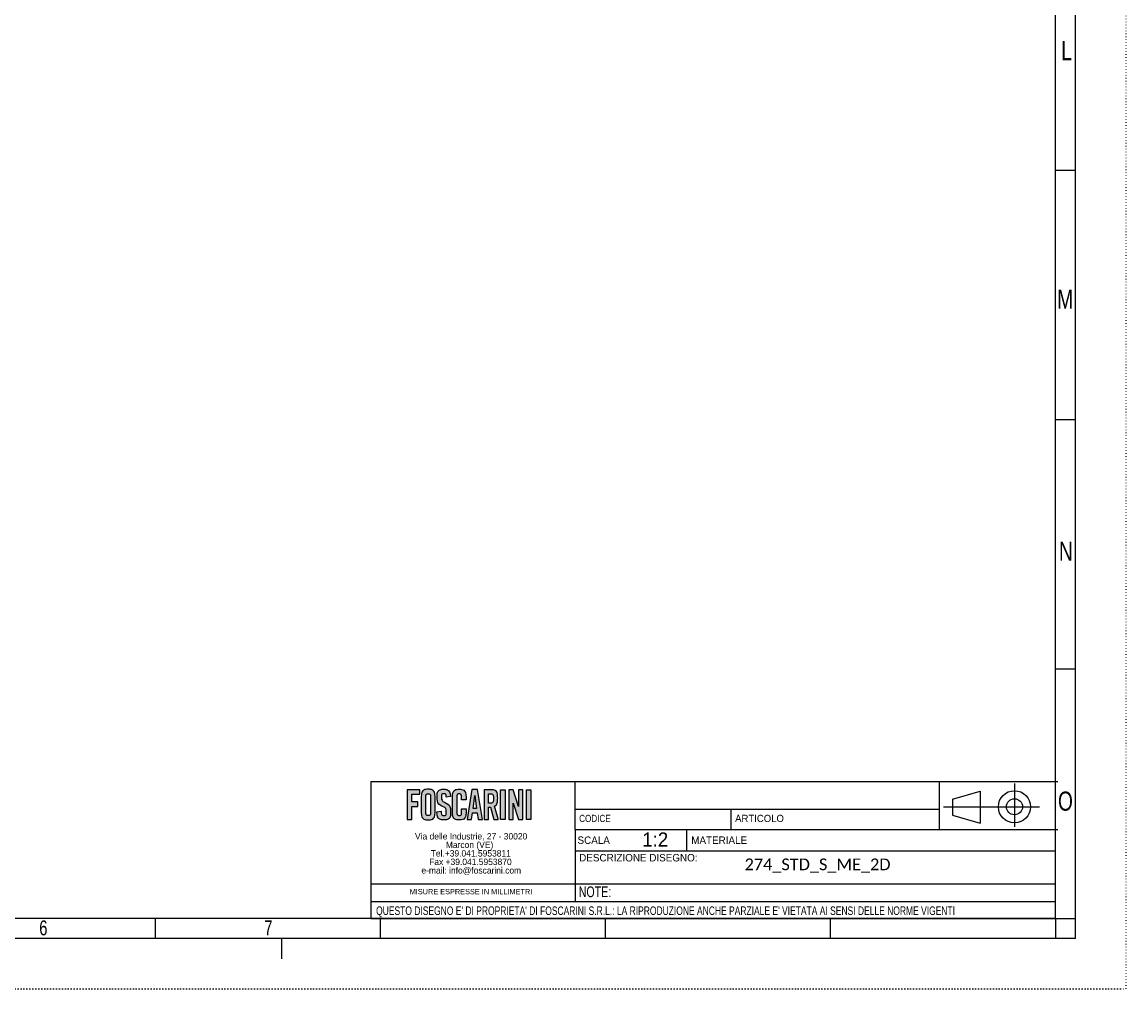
# Model space of a CAD drawing. Extents: x 0 to 594, y 0 to 841.
# Tile 10 of 17: x 320 to 594, y 0 to 240. Entities that reach past the tile are written whole.
import ezdxf
from ezdxf.enums import TextEntityAlignment as Align

# ---------------------------------------------------------------- set-up
doc = ezdxf.new("R2010")
doc.units = 0
doc.linetypes.add('SLD-PUNTI', pattern=[0.635, 0, -0.635])
doc.linetypes.add('SLD-SOLIDO', pattern=[0])
doc.layers.get('0').update_dxf_attribs({"linetype": 'CONTINUOUS'})
for name, color, linetype in [('CARTIGLIO', 7, 'SLD-SOLIDO'), ('DEFAULT', 15, 'SLD-SOLIDO'), ('FORMAT', 7, 'SLD-SOLIDO')]:
    doc.layers.add(name, color=color, linetype=linetype)
doc.styles.add('SLDTEXTSTYLE0', font='ARIAL.TTF', dxfattribs={"width": 0.948})
doc.styles.add('SLDTEXTSTYLE1', font='ARIAL.TTF', dxfattribs={"width": 0.8058})
doc.styles.add('SLDTEXTSTYLE2', font='ARIALN.TTF', dxfattribs={"width": 0.87})
doc.styles.add('SLDTEXTSTYLE3', font='GOTHIC.TTF', dxfattribs={"width": 0.913})
doc.styles.add('SLDTEXTSTYLE4', font='CALIBRI.TTF')
doc.styles.get("Standard").update_dxf_attribs({"font": 'GOTHIC.TTF'})

# ---------------------------------------------------------------- blocks, each defined once
blk = doc.blocks.new('SW_NOTE_0')
at = {"layer": 'CARTIGLIO', "color": 0, "insert": (0, 2.39), "char_height": 1.8521, "attachment_point": 1, "style": 'SLDTEXTSTYLE0'}
blk.add_mtext('DESCRIZIONE DISEGNO:', dxfattribs=at)
blk = doc.blocks.new('SW_NOTE_0_1')
at = {"layer": 'CARTIGLIO', "color": 0, "insert": (0, 2.31), "char_height": 1.793, "attachment_point": 1, "style": 'SLDTEXTSTYLE1'}
blk.add_mtext('CODICE', dxfattribs=at)
blk = doc.blocks.new('SW_NOTE_0_2')
at = {"layer": 'CARTIGLIO', "color": 0, "insert": (0, 2.39), "char_height": 1.851, "attachment_point": 1, "style": 'SLDTEXTSTYLE0'}
blk.add_mtext('SCALA', dxfattribs=at)
blk = doc.blocks.new('SW_NOTE_0_3')
at = {"layer": 'CARTIGLIO', "color": 0, "insert": (0, 2.31), "char_height": 1.793, "attachment_point": 1, "style": 'SLDTEXTSTYLE0'}
blk.add_mtext('ARTICOLO', dxfattribs=at)
blk = doc.blocks.new('SW_NOTE_0_4')
at = {"layer": 'CARTIGLIO', "color": 0, "insert": (0, 2.39), "char_height": 1.851, "attachment_point": 1, "style": 'SLDTEXTSTYLE0'}
blk.add_mtext('MATERIALE', dxfattribs=at)
blk = doc.blocks.new('SW_NOTE_0_5')
at = {"layer": 'DEFAULT', "color": 0, "insert": (3.28, 4.51), "char_height": 3.5, "attachment_point": 2, "style": 'SLDTEXTSTYLE0'}
blk.add_mtext('1:2', dxfattribs=at)
blk = doc.blocks.new('SW_NOTE_0_6')
at = {"layer": 'CARTIGLIO', "color": 0, "insert": (14.88, 1.71), "char_height": 1.3229, "attachment_point": 2, "style": 'SLDTEXTSTYLE0'}
blk.add_mtext('MISURE ESPRESSE IN MILLIMETRI', dxfattribs=at)
blk = doc.blocks.new('SW_NOTE_0_7')
at = {"layer": 'CARTIGLIO', "color": 0, "insert": (0, 2.73), "char_height": 2.11667, "attachment_point": 1, "style": 'SLDTEXTSTYLE2'}
blk.add_mtext("QUESTO DISEGNO E' DI PROPRIETA' DI FOSCARINI S.R.L.: LA RIPRODUZIONE ANCHE PARZIALE E' VIETATA AI SENSI DELLE NORME VIGENTI", dxfattribs=at)
blk = doc.blocks.new('SW_NOTE_0_8')
at = {"layer": 'CARTIGLIO', "color": 0, "insert": (0, 3.41), "char_height": 2.646, "attachment_point": 1, "style": 'SLDTEXTSTYLE2'}
blk.add_mtext('NOTE:', dxfattribs=at)
blk = doc.blocks.new('SW_NOTE_0_9')
at = {"color": 0, "linetype": 'CONTINUOUS', "char_height": 1.5875, "attachment_point": 2, "style": 'SLDTEXTSTYLE0'}
for s, insert in [('Via delle Industrie, 27 - 30020 ', (14.56, 2.05)), ('Marcon (VE)', (14.17, -0.07)), ('Tel.+39.041.5953811 ', (14.47, -2.19)), ('Fax +39.041.5953870 ', (14.39, -4.3)), ('e-mail: info@foscarini.com', (14.59, -6.42))]:
    blk.add_mtext(s, dxfattribs=dict(at, insert=insert))
blk = doc.blocks.new('BLOCCO1')
at = {"layer": 'FORMAT'}
for points in [[(-99.41, 46.99), (-97.41, 46.99), (-97.41, 48.13), (-100.55, 48.13), (-100.55, 40.69), (-99.41, 40.69), (-99.41, 43.96), (-97.92, 43.96), (-97.92, 45.1), (-99.41, 45.1)], [(-76.23, 40.69), (-77.37, 40.69), (-77.37, 48.13), (-76.23, 48.13)], [(-71.83, 48.13), (-72.91, 48.13), (-72.91, 43.98), (-74.22, 48.13), (-75.29, 48.13), (-75.29, 40.69), (-74.22, 40.69), (-74.22, 44.8), (-72.91, 40.71), (-72.91, 40.71), (-72.91, 40.69), (-71.83, 40.69)], [(-69.8, 40.69), (-70.94, 40.69), (-70.94, 48.13), (-69.8, 48.13)]]:
    blk.add_hatch(color=256, dxfattribs=at).paths.add_polyline_path(points, flags=0)
h = blk.add_hatch(color=256, dxfattribs=at)
edge = h.paths.add_edge_path(flags=0)
edge.add_spline(control_points=[(-97.07, 42.49), (-97.07, 41.44), (-96.52, 40.59), (-95.35, 40.59), (-94.17, 40.59), (-93.62, 41.44), (-93.62, 42.49)], knot_values=[0, 0, 0, 0, 1, 2, 3, 4, 4, 4, 4], weights=[1, 1, 1, 1, 1, 1, 1], degree=3, periodic=0)
edge.add_line((-93.62, 42.49), (-93.62, 46.32))
edge.add_spline(control_points=[(-93.62, 46.32), (-93.62, 47.37), (-94.17, 48.23), (-95.35, 48.23), (-96.52, 48.23), (-97.07, 47.37), (-97.07, 46.32)], knot_values=[0, 0, 0, 0, 1, 2, 3, 4, 4, 4, 4], weights=[1, 1, 1, 1, 1, 1, 1], degree=3, periodic=0)
edge.add_line((-97.07, 46.32), (-97.07, 42.49))
edge = h.paths.add_edge_path(flags=0)
edge.add_line((-95.94, 42.52), (-95.94, 46.29))
edge.add_spline(control_points=[(-95.94, 46.29), (-95.94, 46.85), (-95.8, 47.12), (-95.35, 47.12), (-94.89, 47.12), (-94.75, 46.85), (-94.75, 46.29)], knot_values=[0, 0, 0, 0, 1, 2, 3, 4, 4, 4, 4], weights=[1, 1, 1, 1, 1, 1, 1], degree=3, periodic=0)
edge.add_line((-94.75, 46.29), (-94.75, 42.52))
edge.add_spline(control_points=[(-94.75, 42.52), (-94.75, 41.97), (-94.89, 41.7), (-95.35, 41.7), (-95.8, 41.7), (-95.94, 41.97), (-95.94, 42.52)], knot_values=[0, 0, 0, 0, 1, 2, 3, 4, 4, 4, 4], weights=[1, 1, 1, 1, 1, 1, 1], degree=3, periodic=0)
h = blk.add_hatch(color=256, dxfattribs=at)
edge = h.paths.add_edge_path(flags=0)
edge.add_spline(control_points=[(-90.84, 46.29), (-90.89, 46.93), (-91.19, 47.12), (-91.44, 47.12), (-91.8, 47.12), (-92.05, 46.85), (-92.05, 46.39), (-92.05, 45.12), (-89.77, 44.51), (-89.77, 42.49), (-89.77, 41.27), (-90.5, 40.59), (-91.55, 40.59), (-92.59, 40.59), (-93.19, 41.54), (-93.23, 42.65)], knot_values=[0, 0, 0, 0, 1, 2, 3, 4, 5, 6, 7, 8, 9, 10, 11, 12, 13, 13, 13, 13], weights=[1, 1, 1, 1, 1, 1, 1, 1, 1, 1, 1, 1, 1, 1, 1, 1], degree=3, periodic=0)
edge.add_line((-93.23, 42.65), (-92.16, 42.82))
edge.add_spline(control_points=[(-92.16, 42.82), (-92.12, 42.07), (-91.85, 41.7), (-91.49, 41.7), (-91.1, 41.7), (-90.84, 41.94), (-90.84, 42.38), (-90.84, 43.85), (-93.12, 44.24), (-93.12, 46.38), (-93.12, 47.56), (-92.49, 48.23), (-91.38, 48.23), (-90.47, 48.23), (-89.87, 47.48), (-89.77, 46.43)], knot_values=[0, 0, 0, 0, 1, 2, 3, 4, 5, 6, 7, 8, 9, 10, 11, 12, 13, 13, 13, 13], weights=[1, 1, 1, 1, 1, 1, 1, 1, 1, 1, 1, 1, 1, 1, 1, 1], degree=3, periodic=0)
edge.add_line((-89.77, 46.43), (-90.84, 46.29))
h = blk.add_hatch(color=256, dxfattribs=at)
edge = h.paths.add_edge_path(flags=0)
edge.add_line((-85.91, 45.64), (-87.05, 45.64))
edge.add_line((-87.05, 45.64), (-87.05, 46.22))
edge.add_spline(control_points=[(-87.05, 46.22), (-87.05, 46.85), (-87.31, 47.12), (-87.6, 47.12), (-88.06, 47.12), (-88.2, 46.85), (-88.2, 46.29)], knot_values=[0, 0, 0, 0, 1, 2, 3, 4, 4, 4, 4], weights=[1, 1, 1, 1, 1, 1, 1], degree=3, periodic=0)
edge.add_line((-88.2, 46.29), (-88.2, 42.52))
edge.add_spline(control_points=[(-88.2, 42.52), (-88.2, 41.97), (-88.06, 41.7), (-87.6, 41.7), (-87.19, 41.7), (-87.05, 41.97), (-87.05, 42.45)], knot_values=[0, 0, 0, 0, 1, 2, 3, 4, 4, 4, 4], weights=[1, 1, 1, 1, 1, 1, 1], degree=3, periodic=0)
edge.add_line((-87.05, 42.45), (-87.05, 43.35))
edge.add_line((-87.05, 43.35), (-85.91, 43.35))
edge.add_line((-85.91, 43.35), (-85.91, 42.49))
edge.add_spline(control_points=[(-85.91, 42.49), (-85.91, 41.44), (-86.46, 40.59), (-87.6, 40.59), (-88.79, 40.59), (-89.34, 41.44), (-89.34, 42.49)], knot_values=[0, 0, 0, 0, 1, 2, 3, 4, 4, 4, 4], weights=[1, 1, 1, 1, 1, 1, 1], degree=3, periodic=0)
edge.add_line((-89.34, 42.49), (-89.34, 46.32))
edge.add_spline(control_points=[(-89.34, 46.32), (-89.34, 47.37), (-88.79, 48.23), (-87.6, 48.23), (-86.46, 48.23), (-85.91, 47.3), (-85.91, 46.19)], knot_values=[0, 0, 0, 0, 1, 2, 3, 4, 4, 4, 4], weights=[1, 1, 1, 1, 1, 1, 1], degree=3, periodic=0)
edge.add_line((-85.91, 46.19), (-85.91, 45.64))
h = blk.add_hatch(color=256, dxfattribs=at)
h.paths.add_polyline_path([(-83.2, 42.37), (-82.93, 40.7), (-81.86, 40.7), (-83.05, 48.14), (-84.48, 48.14), (-85.66, 40.7), (-84.59, 40.7), (-84.33, 42.37)], flags=0)
h.paths.add_polyline_path([(-83.76, 46.65), (-83.37, 43.44), (-84.16, 43.44)], flags=0)
h = blk.add_hatch(color=256, dxfattribs=at)
edge = h.paths.add_edge_path(flags=0)
edge.add_line((-79.03, 40.69), (-77.92, 40.69))
edge.add_line((-77.92, 40.69), (-77.92, 40.69))
edge.add_line((-77.92, 40.69), (-77.92, 40.69))
edge.add_line((-77.92, 40.69), (-77.98, 40.91))
edge.add_line((-77.98, 40.91), (-78.82, 44.06))
edge.add_spline(control_points=[(-78.82, 44.06), (-78.46, 44.26), (-78.07, 44.74), (-78.07, 45.93), (-78.07, 47.52), (-78.69, 48.13), (-79.89, 48.13)], knot_values=[0, 0, 0, 0, 1, 2, 3, 4, 4, 4, 4], weights=[1, 1, 1, 1, 1, 1, 1], degree=3, periodic=0)
edge.add_line((-79.89, 48.13), (-81.39, 48.13))
edge.add_line((-81.39, 48.13), (-81.39, 40.69))
edge.add_line((-81.39, 40.69), (-80.32, 40.69))
edge.add_line((-80.32, 40.69), (-80.32, 43.74))
edge.add_spline(control_points=[(-80.32, 43.74), (-80.16, 43.74), (-79.98, 43.75), (-79.85, 43.76)], knot_values=[0, 0, 0, 0, 1, 1, 1, 1], weights=[1, 1, 1, 1], degree=3, periodic=0)
edge.add_line((-79.85, 43.76), (-79.03, 40.69))
edge = h.paths.add_edge_path(flags=0)
edge.add_spline(control_points=[(-79.94, 47.08), (-79.36, 47.08), (-79.14, 46.82), (-79.14, 45.93), (-79.14, 45.05), (-79.36, 44.79), (-79.94, 44.79)], knot_values=[0, 0, 0, 0, 1, 2, 3, 4, 4, 4, 4], weights=[1, 1, 1, 1, 1, 1, 1], degree=3, periodic=0)
edge.add_line((-79.94, 44.79), (-80.32, 44.79))
edge.add_line((-80.32, 44.79), (-80.32, 47.08))
edge.add_line((-80.32, 47.08), (-79.94, 47.08))
at = {"layer": 'CARTIGLIO', "color": 218, "linetype": 'SLD-SOLIDO'}
for p, q in [((-109.59, 50.15), (-58.81, 50.15)), ((-58.81, 38.2), (-58.81, 50.15)), ((-58.81, 50.15), (61.25, 50.15)), ((31.84, 38.2), (31.84, 50.15)), ((-58.81, 43.3), (31.84, 43.3)), ((-20.05, 43.3), (-20.05, 38.2)), ((-55.6, 40.25), (-55.6, 40.25)), ((-58.81, 38.2), (-58.81, 24.66)), ((-58.81, 38.2), (61.25, 38.2)), ((-31.12, 38.2), (-31.12, 32.88)), ((-58.81, 32.88), (60.69, 32.88)), ((-58.81, 24.66), (-109.59, 24.66)), ((60.69, 24.66), (-58.81, 24.66)), ((-58.81, 24.66), (-58.81, 20.34)), ((60.69, 20.34), (60.69, 24.66)), ((60.69, 20.29), (60.69, 24.66)), ((-109.59, 20.34), (60.69, 20.34)), ((60.69, 16.08), (60.69, 20.34)), ((60.69, 16.08), (60.69, 20.29)), ((-109.59, 16.08), (60.69, 16.08)), ((-109.59, 16.08), (60.69, 16.08)), ((-109.59, 16.08), (60.69, 16.08))]:
    blk.add_line(p, q, dxfattribs=at)
at = {"layer": 'FORMAT', "color": 218}
for p, q in [((-109.59, 50.15), (-109.59, 16.08)), ((50.45, 49.66), (50.45, 38.89)), ((35, 45.8), (41.93, 47.8)), ((41.93, 47.8), (41.93, 39.8)), ((35, 45.8), (35, 41.8)), ((56.65, 43.8), (32.8, 43.8)), ((35, 41.8), (41.93, 39.8))]:
    blk.add_line(p, q, dxfattribs=at)
at = {"layer": 'FORMAT', "color": 7}
for p, q in [((-97.41, 48.13), (-100.55, 48.13)), ((-100.55, 48.13), (-100.55, 40.69)), ((-99.41, 45.1), (-99.41, 46.99)), ((-99.41, 46.99), (-97.41, 46.99)), ((-97.41, 46.99), (-97.41, 48.13)), ((-84.48, 48.14), (-85.66, 40.7)), ((-83.05, 48.14), (-84.48, 48.14)), ((-81.86, 40.7), (-83.05, 48.14)), ((-79.89, 48.13), (-81.39, 48.13)), ((-81.39, 48.13), (-81.39, 40.69)), ((-80.32, 44.79), (-80.32, 47.08)), ((-80.32, 47.08), (-79.94, 47.08)), ((-77.37, 40.69), (-77.37, 48.13)), ((-77.37, 48.13), (-76.23, 48.13)), ((-76.23, 48.13), (-76.23, 40.69)), ((-74.22, 48.13), (-75.29, 48.13)), ((-75.29, 48.13), (-75.29, 40.69)), ((-72.91, 43.98), (-74.22, 48.13)), ((-72.91, 48.13), (-72.91, 43.98)), ((-71.83, 48.13), (-72.91, 48.13)), ((-71.83, 40.69), (-71.83, 48.13)), ((-70.94, 40.69), (-70.94, 48.13)), ((-70.94, 48.13), (-69.8, 48.13)), ((-69.8, 48.13), (-69.8, 40.69)), ((-97.92, 45.1), (-99.41, 45.1)), ((-99.41, 40.69), (-99.41, 43.96)), ((-99.41, 43.96), (-97.92, 43.96)), ((-97.92, 43.96), (-97.92, 45.1)), ((-97.07, 46.32), (-97.07, 42.49)), ((-95.94, 42.52), (-95.94, 46.29)), ((-94.75, 46.29), (-94.75, 42.52)), ((-93.62, 42.49), (-93.62, 46.32)), ((-89.77, 46.43), (-90.84, 46.29)), ((-89.34, 42.49), (-89.34, 46.32)), ((-88.2, 46.29), (-88.2, 42.52)), ((-87.05, 45.64), (-87.05, 46.22)), ((-85.91, 45.64), (-87.05, 45.64)), ((-85.91, 46.19), (-85.91, 45.64)), ((-84.16, 43.44), (-83.76, 46.65)), ((-83.76, 46.65), (-83.37, 43.44)), ((-79.94, 44.79), (-80.32, 44.79)), ((-77.98, 40.91), (-78.82, 44.06)), ((-74.22, 40.69), (-74.22, 44.8)), ((-74.22, 44.8), (-72.91, 40.71)), ((-93.23, 42.65), (-92.16, 42.82)), ((-87.05, 42.45), (-87.05, 43.35)), ((-87.05, 43.35), (-85.91, 43.35)), ((-85.91, 43.35), (-85.91, 42.49)), ((-84.59, 40.7), (-84.33, 42.37)), ((-84.33, 42.37), (-83.2, 42.37)), ((-83.37, 43.44), (-84.16, 43.44)), ((-83.2, 42.37), (-82.93, 40.7)), ((-80.32, 40.69), (-80.32, 43.74)), ((-79.85, 43.76), (-79.03, 40.69)), ((-100.55, 40.69), (-99.41, 40.69)), ((-85.66, 40.7), (-84.59, 40.7)), ((-82.93, 40.7), (-81.86, 40.7)), ((-81.39, 40.69), (-80.32, 40.69)), ((-79.03, 40.69), (-77.92, 40.69)), ((-77.92, 40.69), (-77.98, 40.91)), ((-77.92, 40.69), (-77.92, 40.69)), ((-77.92, 40.69), (-77.92, 40.69)), ((-76.23, 40.69), (-77.37, 40.69)), ((-75.29, 40.69), (-74.22, 40.69)), ((-72.91, 40.71), (-72.91, 40.71)), ((-72.91, 40.71), (-72.91, 40.69)), ((-72.91, 40.69), (-71.83, 40.69)), ((-69.8, 40.69), (-70.94, 40.69))]:
    blk.add_line(p, q, dxfattribs=at)
at = {"layer": 'FORMAT', "color": 218}
for radius in [4, 2]:
    blk.add_circle((50.45, 43.88), radius, dxfattribs=at)
at = {"layer": 'FORMAT', "color": 7}
for points in [[(-93.62, 46.32), (-93.62, 47.37), (-94.17, 48.23), (-95.35, 48.23), (-96.52, 48.23), (-97.07, 47.37), (-97.07, 46.32)], [(-95.94, 46.29), (-95.94, 46.85), (-95.8, 47.12), (-95.35, 47.12), (-94.89, 47.12), (-94.75, 46.85), (-94.75, 46.29)], [(-90.84, 46.29), (-90.89, 46.93), (-91.19, 47.12), (-91.44, 47.12), (-91.8, 47.12), (-92.05, 46.85), (-92.05, 46.39), (-92.05, 45.12), (-89.77, 44.51), (-89.77, 42.49), (-89.77, 41.27), (-90.5, 40.59), (-91.55, 40.59), (-92.59, 40.59), (-93.19, 41.54), (-93.23, 42.65)], [(-92.16, 42.82), (-92.12, 42.07), (-91.85, 41.7), (-91.49, 41.7), (-91.1, 41.7), (-90.84, 41.94), (-90.84, 42.38), (-90.84, 43.85), (-93.12, 44.24), (-93.12, 46.38), (-93.12, 47.56), (-92.49, 48.23), (-91.38, 48.23), (-90.47, 48.23), (-89.87, 47.48), (-89.77, 46.43)], [(-89.34, 46.32), (-89.34, 47.37), (-88.79, 48.23), (-87.6, 48.23), (-86.46, 48.23), (-85.91, 47.3), (-85.91, 46.19)], [(-87.05, 46.22), (-87.05, 46.85), (-87.31, 47.12), (-87.6, 47.12), (-88.06, 47.12), (-88.2, 46.85), (-88.2, 46.29)], [(-79.94, 47.08), (-79.36, 47.08), (-79.14, 46.82), (-79.14, 45.93), (-79.14, 45.05), (-79.36, 44.79), (-79.94, 44.79)], [(-78.82, 44.06), (-78.46, 44.26), (-78.07, 44.74), (-78.07, 45.93), (-78.07, 47.52), (-78.69, 48.13), (-79.89, 48.13)], [(-97.07, 42.49), (-97.07, 41.44), (-96.52, 40.59), (-95.35, 40.59), (-94.17, 40.59), (-93.62, 41.44), (-93.62, 42.49)], [(-94.75, 42.52), (-94.75, 41.97), (-94.89, 41.7), (-95.35, 41.7), (-95.8, 41.7), (-95.94, 41.97), (-95.94, 42.52)], [(-85.91, 42.49), (-85.91, 41.44), (-86.46, 40.59), (-87.6, 40.59), (-88.79, 40.59), (-89.34, 41.44), (-89.34, 42.49)], [(-88.2, 42.52), (-88.2, 41.97), (-88.06, 41.7), (-87.6, 41.7), (-87.19, 41.7), (-87.05, 41.97), (-87.05, 42.45)], [(-80.32, 43.74), (-80.16, 43.74), (-79.98, 43.75), (-79.85, 43.76)]]:
    blk.add_open_spline(points, degree=3, dxfattribs=at)
at = {"color": 7, "linetype": 'CONTINUOUS'}
blk.add_blockref('SW_NOTE_0_9', (-99.23, 35.28), dxfattribs=at)
at = {"layer": 'CARTIGLIO', "color": 7}
for name, p in [('SW_NOTE_0_1', (-57.8, 39.57)), ('SW_NOTE_0_3', (-19.02, 39.57)), ('SW_NOTE_0_2', (-58.21, 34.1)), ('SW_NOTE_0_4', (-29.93, 34.1)), ('SW_NOTE_0', (-57.8, 29.75)), ('SW_NOTE_0_6', (-99.59, 21.72)), ('SW_NOTE_0_8', (-57.9, 20.65)), ('SW_NOTE_0_7', (-108.3, 16.36))]:
    blk.add_blockref(name, p, dxfattribs=at)
at = {"layer": 'DEFAULT', "color": 15}
blk.add_blockref('SW_NOTE_0_5', (-42.16, 32.98), dxfattribs=at)
at = {"layer": 'FORMAT', "color": 7, "style": 'SLDTEXTSTYLE3', "width": 0.913}
blk.add_attdef('AUTOATTR2', text='', height=3.7, dxfattribs=at).set_placement((-25.58, 26.17), align=Align.BOTTOM_LEFT)
at = {"layer": 'FORMAT', "color": 7}
for tag in ['AUTOATTR0', 'AUTOATTR1']:
    blk.add_attdef(tag, (0, 0), '', height=3.53, dxfattribs=at)

msp = doc.modelspace()

# ---------------------------------------------------------------- linework, layer by layer
at = {"color": 7, "linetype": 'SLD-PUNTI'}
for p in [(594.5, 841), (0, 0)]:
    msp.add_line(p, (594.5, 0), dxfattribs=at)
at = {"color": 7, "linetype": 'SLD-SOLIDO'}
for p, q in [((582, 12.5), (582, 828.5)), ((577, 17.5), (577, 823.5)), ((582, 203.5), (577, 203.5)), ((582, 203.5), (577, 203.5)), ((582, 141.5), (577, 141.5)), ((582, 141.5), (577, 141.5)), ((582, 79.5), (577, 79.5)), ((582, 79.5), (577, 79.5)), ((577, 17.5), (17.5, 17.5)), ((353.2, 12.5), (353.2, 17.5)), ((409.15, 12.5), (409.15, 17.5)), ((465.1, 12.5), (465.1, 17.5)), ((521.05, 12.5), (521.05, 17.5)), ((577, 17.5), (577, 12.5)), ((577, 17.5), (582, 17.5)), ((582, 12.5), (12.5, 12.5)), ((384.5, 12.5), (384.5, 7.5))]:
    msp.add_line(p, q, dxfattribs=at)

# ---------------------------------------------------------------- block references
at = {"layer": 'FORMAT'}
ref = msp.add_blockref('BLOCCO1', (516.33, 1.42), dxfattribs=at)
ref.add_attrib('AUTOATTR2', '274_STD_S_ME_2D', dxfattribs={"color": 7, "height": 2.9104, "style": 'SLDTEXTSTYLE4'}).set_placement((499.67, 28.65), align=Align.BOTTOM_LEFT)

# ---------------------------------------------------------------- texts
at = {"color": 7, "linetype": 'CONTINUOUS', "attachment_point": 2, "style": 'SLDTEXTSTYLE2'}
for s, insert, char_height in [('L', (579.73, 235.72), 4.76), ('M', (579.39, 173.89), 4.76), ('N', (579.56, 111.26), 4.76), ('O', (579.46, 49.08), 4.76), ('6', (325.28, 17.03), 3.7), ('7', (381.23, 17.03), 3.7)]:
    msp.add_mtext(s, dxfattribs=dict(at, insert=insert, char_height=char_height))

doc.saveas('drawing.dxf')
